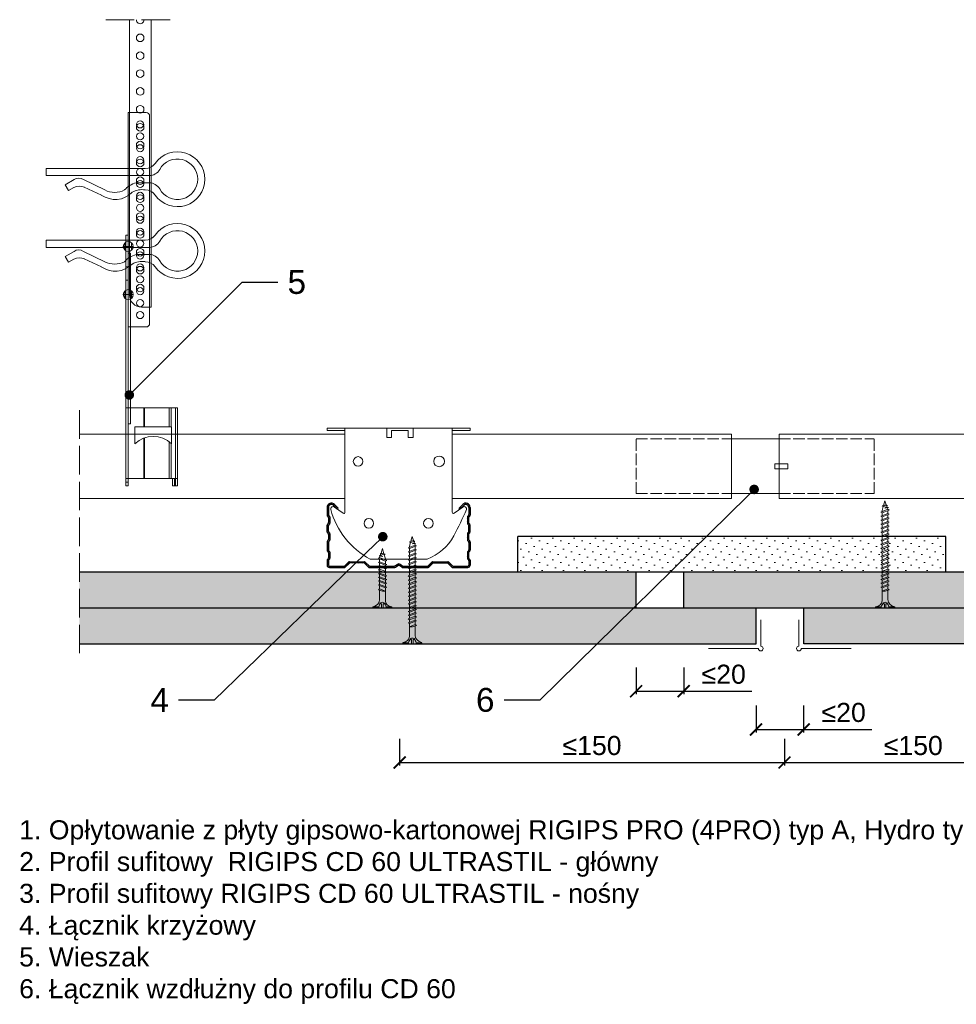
# Model space of a CAD drawing. Header units: millimetres. Extents: x 198 to 2541, y 3733 to 4154.
# Tile 1 of 7: x 198 to 591, y 3733 to 4146. Entities that reach past the tile are written whole.
import ezdxf
from ezdxf import colors
from ezdxf.entities.mleader import LeaderData, LeaderLine
from ezdxf.math import Vec2, Vec3

# ---------------------------------------------------------------- set-up
doc = ezdxf.new("R2010")
doc.units = ezdxf.units.MM
doc.linetypes.add('ACAD_ISO02W100', pattern=[15, 12, -3])
for name, color, linetype, lineweight in [('_RIGIPS AKCESORIA', 7, 'Continuous', 18), ('_RIGIPS G-K', 7, 'Continuous', 25), ('_RIGIPS PROFIL', 7, 'Continuous', 18), ('KRESKOWANIE', 7, 'Continuous', 9), ('PRZERYWANA', 7, 'ACAD_ISO02W100', 9)]:
    doc.layers.add(name, color=color, linetype=linetype, lineweight=lineweight)
doc.styles.get("Standard").update_dxf_attribs({"font": 'arial.ttf'})
doc.dimstyles.new('ISO-25', dxfattribs={"dimtxt": 2.5, "dimasz": 2.5, "dimexe": 1.25, "dimexo": 0.625, "dimtad": 1, "dimtxsty": 'Standard', "dimcen": 2.5, "dimadec": 0, "dimazin": 0, "dimtfac": 1, "dimtmove": 0, "dimatfit": 3, "dimfxl": 1, "dimarcsym": 0})
pattern_1 = [(225, (-1898.4273, 2824.9357), (1.122532, -3.367596), [0, -3.175])]

# ---------------------------------------------------------------- blocks, each defined once
blk = doc.blocks.new('CD 60 ULTRASTIL')
h = blk.add_hatch()
h.set_pattern_fill('ANSI31', color=256, scale=0.3, style=0)
h.paths.add_polyline_path([(542.88, 684.5, -0.302776), (543.49, 684.5), (544.54, 683.79, 0.148069), (544.85, 683.7), (555.42, 683.7, 0.198912), (555.81, 683.86), (557.38, 685.44, -0.198912), (557.77, 685.6), (563.59, 685.6, -0.198912), (563.98, 685.44), (565.55, 683.86, 0.198912), (565.94, 683.7), (572.18, 683.7, 0.414214), (573.18, 684.7), (573.18, 686.74, 0.198912), (573.02, 687.12), (572.74, 687.4, -0.198912), (572.58, 687.79), (572.58, 689.87, -0.198912), (572.74, 690.26), (573.02, 690.54, 0.198912), (573.18, 690.93), (573.18, 694.47, 0.198912), (573.02, 694.86), (572.74, 695.14, -0.198912), (572.58, 695.53), (572.58, 697.61, -0.198912), (572.74, 698), (573.02, 698.28, 0.198912), (573.18, 698.67), (573.18, 701.47, 0.198912), (573.02, 701.86), (572.74, 702.14, -0.198912), (572.58, 702.53), (572.58, 704.61, -0.198912), (572.74, 705), (573.02, 705.28, 0.198912), (573.18, 705.67), (573.18, 708.9, 0.666128), (570.12, 710.18), (568.55, 708.63), (568.93, 708.24), (570.5, 709.79, -0.666128), (572.63, 708.9), (572.63, 705.9, -0.198912), (572.47, 705.51), (572.19, 705.23, 0.198912), (572.03, 704.84), (572.03, 702.3, 0.198912), (572.19, 701.91), (572.47, 701.63, -0.198912), (572.63, 701.25), (572.63, 698.9, -0.198912), (572.47, 698.51), (572.19, 698.23, 0.198912), (572.03, 697.84), (572.03, 695.3, 0.198912), (572.19, 694.91), (572.47, 694.63, -0.198912), (572.63, 694.25), (572.63, 691.16, -0.198912), (572.47, 690.77), (572.19, 690.49, 0.198912), (572.03, 690.1), (572.03, 687.56, 0.198912), (572.19, 687.17), (572.47, 686.9, -0.198912), (572.63, 686.51), (572.63, 684.7, -0.414214), (572.18, 684.25), (566.17, 684.25, -0.198912), (565.78, 684.41), (564.2, 685.99, 0.198912), (563.82, 686.15), (557.55, 686.15, 0.198912), (557.16, 685.99), (555.58, 684.41, -0.198912), (555.19, 684.25), (545.01, 684.25, -0.148069), (544.71, 684.34), (543.49, 685.16, 0.302776), (542.88, 685.16), (541.65, 684.34, -0.148069), (541.35, 684.25), (531.17, 684.25, -0.198912), (530.78, 684.41), (529.2, 685.99, 0.198912), (528.82, 686.15), (522.55, 686.15, 0.198912), (522.16, 685.99), (520.58, 684.41, -0.198912), (520.19, 684.25), (514.18, 684.25, -0.414214), (513.73, 684.7), (513.73, 686.51, -0.198912), (513.89, 686.9), (514.17, 687.17, 0.198912), (514.33, 687.56), (514.33, 690.1, 0.198912), (514.17, 690.49), (513.89, 690.77, -0.198912), (513.73, 691.16), (513.73, 694.25, -0.198912), (513.89, 694.63), (514.17, 694.91, 0.198912), (514.33, 695.3), (514.33, 697.84, 0.198912), (514.17, 698.23), (513.89, 698.51, -0.198912), (513.73, 698.9), (513.73, 701.25, -0.198912), (513.89, 701.63), (514.17, 701.91, 0.198912), (514.33, 702.3), (514.33, 704.84, 0.198912), (514.17, 705.23), (513.89, 705.51, -0.198912), (513.73, 705.9), (513.73, 708.9, -0.666128), (515.86, 709.79), (517.43, 708.24), (517.81, 708.63), (516.25, 710.18, 0.666128), (513.18, 708.9), (513.18, 705.67, 0.198912), (513.34, 705.28), (513.62, 705, -0.198912), (513.78, 704.61), (513.78, 702.53, -0.198912), (513.62, 702.14), (513.34, 701.86, 0.198912), (513.18, 701.47), (513.18, 698.67, 0.198912), (513.34, 698.28), (513.62, 698, -0.198912), (513.78, 697.61), (513.78, 695.53, -0.198912), (513.62, 695.14), (513.34, 694.86, 0.198912), (513.18, 694.47), (513.18, 690.93, 0.198912), (513.34, 690.54), (513.62, 690.26, -0.198912), (513.78, 689.87), (513.78, 687.79, -0.198912), (513.62, 687.4), (513.34, 687.12, 0.198912), (513.18, 686.74), (513.18, 684.7, 0.414214), (514.18, 683.7), (520.42, 683.7, 0.198912), (520.81, 683.86), (522.38, 685.44, -0.198912), (522.77, 685.6), (528.59, 685.6, -0.198912), (528.98, 685.44), (530.55, 683.86, 0.198912), (530.94, 683.7), (541.51, 683.7, 0.148069), (541.82, 683.79)])
for p, q in [((513.18, 708.9), (513.18, 705.67)), ((513.73, 708.9), (513.73, 705.9)), ((515.86, 709.79), (517.43, 708.24)), ((516.25, 710.18), (517.81, 708.63)), ((517.43, 708.24), (517.81, 708.63)), ((570.12, 710.18), (568.55, 708.63)), ((568.93, 708.24), (568.55, 708.63)), ((570.5, 709.79), (568.93, 708.24)), ((572.63, 708.9), (572.63, 705.9)), ((573.18, 708.9), (573.18, 705.67)), ((513.34, 705.28), (513.62, 705)), ((513.78, 704.61), (513.78, 702.53)), ((513.89, 705.51), (514.17, 705.23)), ((514.33, 704.84), (514.33, 702.3)), ((572.03, 704.84), (572.03, 702.3)), ((572.47, 705.51), (572.19, 705.23)), ((572.58, 704.61), (572.58, 702.53)), ((573.02, 705.28), (572.74, 705)), ((513.18, 698.67), (513.18, 701.47)), ((513.34, 701.86), (513.62, 702.14)), ((513.73, 698.9), (513.73, 701.25)), ((513.89, 701.63), (514.17, 701.91)), ((513.89, 698.51), (514.17, 698.23)), ((572.47, 701.63), (572.19, 701.91)), ((572.47, 698.51), (572.19, 698.23)), ((572.63, 698.9), (572.63, 701.25)), ((573.02, 701.86), (572.74, 702.14)), ((573.18, 698.67), (573.18, 701.47)), ((513.18, 694.47), (513.18, 690.93)), ((513.34, 698.28), (513.62, 698)), ((513.34, 694.86), (513.62, 695.14)), ((513.73, 694.25), (513.73, 691.16)), ((513.78, 697.61), (513.78, 695.53)), ((513.89, 694.63), (514.17, 694.91)), ((514.33, 697.84), (514.33, 695.3)), ((572.03, 697.84), (572.03, 695.3)), ((572.47, 694.63), (572.19, 694.91)), ((572.58, 697.61), (572.58, 695.53)), ((572.63, 694.25), (572.63, 691.16)), ((573.02, 698.28), (572.74, 698)), ((573.02, 694.86), (572.74, 695.14)), ((573.18, 694.47), (573.18, 690.93)), ((513.34, 690.54), (513.62, 690.26)), ((513.89, 690.77), (514.17, 690.49)), ((514.33, 690.1), (514.33, 687.56)), ((572.03, 690.1), (572.03, 687.56)), ((572.47, 690.77), (572.19, 690.49)), ((573.02, 690.54), (572.74, 690.26)), ((513.18, 686.74), (513.18, 684.7)), ((513.34, 687.12), (513.62, 687.4)), ((513.73, 686.51), (513.73, 684.7)), ((513.78, 689.87), (513.78, 687.79)), ((513.89, 686.9), (514.17, 687.17)), ((520.58, 684.41), (522.16, 685.99)), ((522.55, 686.15), (528.82, 686.15)), ((530.78, 684.41), (529.2, 685.99)), ((555.58, 684.41), (557.16, 685.99)), ((557.55, 686.15), (563.82, 686.15)), ((565.78, 684.41), (564.2, 685.99)), ((572.47, 686.9), (572.19, 687.17)), ((572.58, 689.87), (572.58, 687.79)), ((572.63, 686.51), (572.63, 684.7)), ((573.02, 687.12), (572.74, 687.4)), ((573.18, 686.74), (573.18, 684.7)), ((514.18, 684.25), (520.19, 684.25)), ((514.18, 683.7), (520.42, 683.7)), ((520.81, 683.86), (522.38, 685.44)), ((528.59, 685.6), (522.77, 685.6)), ((530.55, 683.86), (528.98, 685.44)), ((530.94, 683.7), (541.51, 683.7)), ((531.17, 684.25), (541.35, 684.25)), ((541.65, 684.34), (542.88, 685.16)), ((541.82, 683.79), (542.88, 684.5)), ((544.71, 684.34), (543.49, 685.16)), ((544.54, 683.79), (543.49, 684.5)), ((544.85, 683.7), (555.42, 683.7)), ((545.01, 684.25), (555.19, 684.25)), ((555.81, 683.86), (557.38, 685.44)), ((557.77, 685.6), (563.59, 685.6)), ((565.55, 683.86), (563.98, 685.44)), ((565.94, 683.7), (572.18, 683.7)), ((566.17, 684.25), (572.18, 684.25))]:
    blk.add_line(p, q)
for centre, radius, start, end in [((514.98, 708.9), 1.8, 45.3251, 180), ((514.98, 708.9), 1.25, 45.3251, 180), ((571.38, 708.9), 1.8, 360, 134.6749), ((571.38, 708.9), 1.25, 360, 134.6749), ((513.73, 705.67), 0.55, 180, 225), ((513.23, 704.61), 0.55, 0, 45), ((513.23, 702.53), 0.55, 315, 0), ((514.28, 705.9), 0.55, 180, 225), ((513.78, 704.84), 0.55, 0, 45), ((572.58, 704.84), 0.55, 135, 180), ((572.08, 705.9), 0.55, 315, 0), ((573.13, 704.61), 0.55, 135, 180), ((573.13, 702.53), 0.55, 180, 225), ((572.63, 705.67), 0.55, 315, 0), ((513.73, 701.47), 0.55, 135, 180), ((513.73, 698.67), 0.55, 180, 225), ((514.28, 701.25), 0.55, 135, 180), ((514.28, 698.9), 0.55, 180, 225), ((513.78, 702.3), 0.55, 315, 0), ((572.58, 702.3), 0.55, 180, 225), ((572.08, 701.25), 0.55, 0, 45), ((572.08, 698.9), 0.55, 315, 0), ((572.63, 701.47), 0.55, 0, 45), ((572.63, 698.67), 0.55, 315, 0), ((513.73, 694.47), 0.55, 135, 180), ((513.23, 697.61), 0.55, 360, 45), ((513.23, 695.53), 0.55, 315, 0), ((514.28, 694.25), 0.55, 135, 180), ((513.78, 697.84), 0.55, 0, 45), ((513.78, 695.3), 0.55, 315, 0), ((572.58, 697.84), 0.55, 135, 180), ((572.58, 695.3), 0.55, 180, 225), ((572.08, 694.25), 0.55, 0, 45), ((573.13, 697.61), 0.55, 135, 180), ((573.13, 695.53), 0.55, 180, 225), ((572.63, 694.47), 0.55, 0, 45), ((513.73, 690.93), 0.55, 180, 225), ((513.23, 689.87), 0.55, 0, 45), ((514.28, 691.16), 0.55, 180, 225), ((513.78, 690.1), 0.55, 360, 45), ((572.58, 690.1), 0.55, 135, 180), ((572.08, 691.16), 0.55, 315, 0), ((573.13, 689.87), 0.55, 135, 180), ((572.63, 690.93), 0.55, 315, 0), ((513.73, 686.74), 0.55, 135, 180), ((513.23, 687.79), 0.55, 315, 0), ((514.28, 686.51), 0.55, 135, 180), ((513.78, 687.56), 0.55, 315, 360), ((522.55, 685.6), 0.55, 90, 135), ((528.82, 685.6), 0.55, 45, 90), ((557.55, 685.6), 0.55, 90, 135), ((563.82, 685.6), 0.55, 45, 90), ((572.58, 687.56), 0.55, 180, 225), ((572.08, 686.51), 0.55, 360, 45), ((573.13, 687.79), 0.55, 180, 225), ((572.63, 686.74), 0.55, 360, 45), ((514.18, 684.7), 1, 180, 270), ((514.18, 684.7), 0.45, 180, 270), ((520.19, 684.8), 0.55, 270, 315), ((520.42, 684.25), 0.55, 270, 315), ((522.77, 685.05), 0.55, 90, 135), ((528.59, 685.05), 0.55, 45, 90), ((530.94, 684.25), 0.55, 225, 270), ((531.17, 684.8), 0.55, 225, 270), ((541.35, 684.8), 0.55, 270, 303.6901), ((541.51, 684.25), 0.55, 270, 303.6901), ((543.18, 684.7), 0.55, 56.3099, 123.6901), ((543.18, 684.04), 0.55, 56.3099, 123.6901), ((544.85, 684.25), 0.55, 236.3099, 270), ((545.01, 684.8), 0.55, 236.3099, 270), ((555.19, 684.8), 0.55, 270, 315), ((555.42, 684.25), 0.55, 270, 315), ((557.77, 685.05), 0.55, 90, 135), ((563.59, 685.05), 0.55, 45, 90), ((565.94, 684.25), 0.55, 225, 270), ((566.17, 684.8), 0.55, 225, 270), ((572.18, 684.7), 1, 270, 0), ((572.18, 684.7), 1, 270, 360), ((572.18, 684.7), 0.45, 270, 360)]:
    blk.add_arc(centre, radius, start, end)
blk = doc.blocks.new('Lacznik krzyzowy (widok2)')
at = {"layer": '_RIGIPS AKCESORIA'}
for p, q in [((94.8, 91.5, 218.36), (94.8, 90.5, 218.36)), ((94.8, 91.5, 218.36), (154.8, 91.5, 218.36)), ((102.3, 56.15, 218.36), (102.3, 91.5, 218.36)), ((119.8, 91.5, 218.36), (119.8, 87.5, 218.36)), ((130.8, 91.5, 218.36), (119.8, 91.5, 218.36)), ((130.85, 91.5, 218.36), (130.85, 87.5, 218.36)), ((147.3, 91.5, 218.36), (147.3, 56.15, 218.36)), ((154.8, 91.5, 218.36), (154.8, 90.5, 218.36)), ((94.8, 90.5, 218.36), (102.3, 90.5, 218.36)), ((119.8, 87.5, 218.36), (121.8, 87.5, 218.36)), ((121.8, 87.5, 218.36), (121.8, 90.5, 218.36)), ((121.8, 90.5, 218.36), (128.85, 90.5, 218.36)), ((128.85, 90.5, 218.36), (128.85, 87.5, 218.36)), ((128.85, 87.5, 218.36), (130.85, 87.5, 218.36)), ((154.8, 90.5, 218.36), (147.3, 90.5, 218.36)), ((97.87, 58.35, 218.36), (101.51, 55.74, 218.36)), ((148.09, 55.74, 218.36), (151.73, 58.35, 218.36)), ((136.8, 36.5, 218.36), (112.81, 36.5, 218.36))]:
    blk.add_line(p, q, dxfattribs=at)
for centre, radius in [((107.8, 77.5, 218.36), 2), ((141.8, 77.5, 218.36), 2.24), ((112.3, 51.5, 218.36), 2), ((137.3, 51.5, 218.36), 2)]:
    blk.add_circle(centre, radius, dxfattribs=at)
for centre, radius, start, end in [((97.29, 57.53, 218.36), 1, 122.1388, 189.8152), ((97.29, 57.53, 218.36), 1, 54.4623, 122.1388), ((152.32, 57.53, 218.36), 1, 350.1848, 125.5377), ((129.23, 66.45, 218.36), 34.16, 195.4351, 241.2658), ((101.8, 56.15, 218.36), 0.5, 234.4623, 0), ((147.8, 56.15, 218.36), 0.5, 180, 305.5377), ((20.47, 114.78, 218.36), 144.71, 331.7398, 336.6225), ((129.12, 56.49, 218.36), 21.41, 291.013, 331.4749)]:
    blk.add_arc(centre, radius, start, end, dxfattribs=at)
blk = doc.blocks.new('polnaroznik')
at = {"layer": '_RIGIPS AKCESORIA'}
for p, q in [((429.5, 44.15), (429.5, 55.15)), ((430.5, 56.15), (451.5, 56.15))]:
    blk.add_line(p, q, dxfattribs=at)
blk.add_arc((429.5, 56.15), 1, 0, 270, dxfattribs=at)
blk = doc.blocks.new('wieszak noniuszowy bok')
at = {"layer": '_RIGIPS AKCESORIA', "lineweight": 0}
for p, q in [((1390.98, 5092.86), (1390.98, 5179.86)), ((1392.48, 5181.36), (1399.98, 5181.36)), ((1399.98, 5024.65), (1399.98, 5181.36)), ((1399.98, 5129.95), (1399.97, 5129.95)), ((1399.98, 5129.95), (1401, 5129.95)), ((1401, 5129.95), (1401, 5024.65)), ((1401, 5129.95), (1401, 5129.95)), ((1398.54, 5126.58), (1398.54, 5123.65)), ((1399.98, 5126.06), (1399.98, 5102.02)), ((1401.42, 5126.58), (1401.42, 5123.65)), ((1398.96, 5122.28), (1399.98, 5122.28)), ((1398.96, 5122.28), (1399.98, 5122.28)), ((1398.96, 5122.28), (1398.96, 5050.72)), ((1399.98, 5116.66), (1401, 5116.66)), ((1399.98, 5116.63), (1399.98, 5116.66)), ((1399.98, 5116.66), (1399.98, 5116.63)), ((1399.98, 5116.62), (1399.98, 5116.63)), ((1399.98, 5116.63), (1399.98, 5116.56)), ((1399.98, 5116.55), (1399.98, 5116.63)), ((1399.98, 5116.63), (1399.98, 5116.55)), ((1399.98, 5116.55), (1399.98, 5116.62)), ((1399.98, 5116.56), (1399.98, 5116.43)), ((1399.98, 5116.42), (1399.98, 5116.55)), ((1399.98, 5116.41), (1399.98, 5116.55)), ((1399.98, 5116.55), (1399.98, 5116.41)), ((1399.98, 5116.43), (1399.98, 5116.25)), ((1399.98, 5116.24), (1399.98, 5116.42)), ((1399.98, 5116.21), (1399.98, 5116.41)), ((1399.98, 5116.41), (1399.98, 5116.21)), ((1399.98, 5116.25), (1399.98, 5116.01)), ((1399.98, 5116), (1399.98, 5116.24)), ((1399.98, 5115.97), (1399.98, 5116.21)), ((1399.98, 5116.21), (1399.98, 5115.97)), ((1399.98, 5116.01), (1399.98, 5115.74)), ((1399.98, 5115.71), (1399.98, 5116)), ((1399.98, 5115.69), (1399.98, 5115.97)), ((1399.98, 5115.97), (1399.98, 5115.69)), ((1399.98, 5115.74), (1399.98, 5115.41)), ((1399.98, 5115.38), (1399.98, 5115.71)), ((1399.98, 5115.37), (1399.98, 5115.69)), ((1399.98, 5115.69), (1399.98, 5115.37)), ((1399.98, 5115.41), (1399.98, 5115.05)), ((1399.98, 5115.02), (1399.98, 5115.38)), ((1399.98, 5115.02), (1399.98, 5115.37)), ((1399.98, 5115.37), (1399.98, 5115.02)), ((1399.98, 5115.05), (1399.98, 5114.67)), ((1399.98, 5114.65), (1399.98, 5115.02)), ((1399.98, 5114.64), (1399.98, 5115.02)), ((1399.98, 5115.02), (1399.98, 5114.64)), ((1399.98, 5114.67), (1399.98, 5114.28)), ((1399.98, 5114.25), (1399.98, 5114.65)), ((1399.98, 5114.25), (1399.98, 5114.64)), ((1399.98, 5114.64), (1399.98, 5114.25)), ((1399.98, 5114.28), (1399.98, 5113.88)), ((1399.98, 5113.85), (1399.98, 5114.25)), ((1399.98, 5113.84), (1399.98, 5114.25)), ((1399.98, 5114.25), (1399.98, 5113.84)), ((1399.98, 5113.88), (1399.98, 5113.48)), ((1399.98, 5113.46), (1399.98, 5113.85)), ((1399.98, 5113.84), (1399.98, 5113.44)), ((1399.98, 5113.44), (1399.98, 5113.84)), ((1399.98, 5113.48), (1399.98, 5113.1)), ((1399.98, 5113.07), (1399.98, 5113.46)), ((1399.98, 5113.44), (1399.98, 5113.06)), ((1399.98, 5113.06), (1399.98, 5113.44)), ((1399.98, 5113.1), (1399.98, 5112.75)), ((1399.98, 5112.72), (1399.98, 5113.07)), ((1399.98, 5113.06), (1399.98, 5112.68)), ((1399.98, 5112.68), (1399.98, 5113.06)), ((1399.98, 5112.75), (1399.98, 5112.42)), ((1399.98, 5112.4), (1399.98, 5112.72)), ((1399.98, 5112.68), (1399.98, 5112.33)), ((1399.98, 5112.33), (1399.98, 5112.68)), ((1399.98, 5112.42), (1399.98, 5112.14)), ((1399.98, 5112.12), (1399.98, 5112.4)), ((1399.98, 5112.33), (1399.98, 5112)), ((1399.98, 5112), (1399.98, 5112.33)), ((1399.98, 5112.14), (1399.98, 5111.9)), ((1399.98, 5111.89), (1399.98, 5112.12)), ((1399.98, 5112), (1399.98, 5111.72)), ((1399.98, 5111.72), (1399.98, 5112)), ((1399.98, 5111.9), (1399.98, 5111.72)), ((1399.98, 5111.72), (1399.98, 5111.89)), ((1399.98, 5111.72), (1399.98, 5111.6)), ((1399.98, 5111.59), (1399.98, 5111.72)), ((1399.98, 5111.72), (1399.98, 5111.48)), ((1399.98, 5111.48), (1399.98, 5111.72)), ((1399.98, 5111.6), (1399.98, 5111.54)), ((1399.98, 5111.53), (1399.98, 5111.59)), ((1399.98, 5111.54), (1399.98, 5111.53)), ((1399.98, 5111.48), (1399.98, 5111.29)), ((1399.98, 5111.29), (1399.98, 5111.48)), ((1399.98, 5111.29), (1399.98, 5111.15)), ((1399.98, 5111.15), (1399.98, 5111.29)), ((1399.98, 5111.15), (1399.98, 5111.06)), ((1399.98, 5111.06), (1399.98, 5111.15)), ((1399.98, 5111.06), (1399.98, 5111.04)), ((1399.98, 5111.04), (1399.98, 5111.06)), ((1399.98, 5111.04), (1401, 5111.04)), ((1398.54, 5106.42), (1398.54, 5103.49)), ((1401.42, 5106.42), (1401.42, 5103.49)), ((1399.98, 5102.02), (1399.98, 5102.1)), ((1399.98, 5091.36), (1392.48, 5091.36)), ((1400.98, 5057.36), (1379.24, 5057.36)), ((1379.24, 5057.36), (1379.24, 5024.65)), ((1380.12, 5057.36), (1380.12, 5024.65)), ((1381.9, 5057.36), (1381.9, 5049.5)), ((1382.79, 5057.36), (1382.79, 5049.5)), ((1393.13, 5057.36), (1393.13, 5049.5)), ((1393.4, 5057.36), (1393.4, 5049.5)), ((1400.98, 5057.36), (1401, 5057.36)), ((1401, 5057.36), (1400.98, 5057.36)), ((1381.81, 5042.35), (1381.81, 5049.5)), ((1397.14, 5049.5), (1381.81, 5049.5)), ((1397.14, 5042.35), (1397.14, 5049.5)), ((1398.96, 5050.72), (1399.98, 5050.72)), ((1381.9, 5042.43), (1381.9, 5027.72)), ((1382.79, 5043.18), (1382.79, 5027.72)), ((1393.13, 5044.79), (1393.13, 5027.72)), ((1393.4, 5044.69), (1393.4, 5027.72)), ((1379.24, 5027.72), (1401, 5027.72)), ((1379.24, 5024.65), (1381.46, 5024.65)), ((1380.57, 5027.72), (1380.57, 5024.65)), ((1381.46, 5024.65), (1381.46, 5027.72)), ((1399.98, 5026.19), (1401, 5026.19)), ((1401, 5024.65), (1399.98, 5024.65))]:
    blk.add_line(p, q, dxfattribs=at)
at = {"layer": '_RIGIPS AKCESORIA'}
for p, q in [((1397.92, 5125.12), (1402.03, 5125.12)), ((1397.92, 5104.96), (1402.03, 5104.96))]:
    blk.add_line(p, q, dxfattribs=at)
for centre, radius in [((1394.98, 5176.36), 1.5), ((1394.98, 5171.36), 1.5), ((1394.98, 5166.36), 1.5), ((1394.98, 5161.36), 1.5), ((1394.98, 5156.36), 1.5), ((1394.98, 5151.36), 1.5), ((1394.98, 5146.36), 1.5), ((1394.98, 5141.36), 1.5), ((1394.98, 5136.36), 1.5), ((1394.98, 5131.36), 1.5), ((1394.98, 5126.36), 1.5), ((1399.98, 5125.12), 2.06), ((1394.98, 5121.36), 1.5), ((1394.98, 5116.36), 1.5), ((1394.98, 5111.36), 1.5), ((1394.98, 5106.36), 1.5), ((1399.98, 5104.96), 2.06), ((1394.98, 5101.36), 1.5), ((1394.98, 5096.36), 1.5)]:
    blk.add_circle(centre, radius, dxfattribs=at)
at = {"layer": '_RIGIPS AKCESORIA', "lineweight": 0}
for centre, start, end in [((1392.48, 5179.86), 90, 180), ((1392.48, 5092.86), 180, 270)]:
    blk.add_arc(centre, 1.5, start, end, dxfattribs=at)
at = {"layer": '_RIGIPS AKCESORIA'}
blk.add_arc((1389.48, 5034.29), 11.12, 46.445, 133.4017, dxfattribs=at)
blk = doc.blocks.new('klamra')
at = {"layer": '_RIGIPS AKCESORIA'}
for p, q in [((6828.19, 2764.92), (6828.19, 2806.53)), ((6831.19, 2764.92), (6831.19, 2808.19)), ((6834.19, 2802.92), (6834.19, 2808.19)), ((6832.87, 2780.55), (6837.19, 2789.57)), ((6839.31, 2788.09), (6836.06, 2780.95)), ((6832.86, 2776.63), (6835, 2772.92)), ((6835, 2772.92), (6837.38, 2774.29)), ((6836.19, 2776.54), (6837.38, 2774.29)), ((6831.19, 2764.92), (6828.19, 2764.92))]:
    blk.add_line(p, q, dxfattribs=at)
for centre, radius, start, end in [((6832.69, 2820.02), 11.5, 305.1527, 234.8473), ((6832.69, 2820.02), 8.5, 298.7822, 241.2178), ((6823.19, 2806.53), 5, 0, 54.8473), ((6826.19, 2808.19), 5, 0, 61.2178), ((6839.19, 2808.19), 5, 118.7822, 180), ((6842.19, 2806.53), 5, 125.1527, 180), ((6845.23, 2805.18), 8.16, 170.4436, 210.2847), ((6843.93, 2805.32), 10.09, 195.2653, 228.1308), ((6829.23, 2793.69), 8.97, 332.6387, 27.3613), ((6831.19, 2793.92), 10, 324.3132, 45.573), ((6840.61, 2778.88), 5, 155.5109, 207.8622), ((6835.87, 2778.58), 3.59, 146.8414, 212.9715)]:
    blk.add_arc(centre, radius, start, end, dxfattribs=at)
blk = doc.blocks.new('noniusz uciety')
at = {"layer": '_RIGIPS AKCESORIA'}
for p, q in [((1663.33, 1509.33), (1663.33, 1629.95)), ((1672.33, 1514.33), (1672.33, 1629.95)), ((1667.33, 1509.33), (1663.33, 1509.33))]:
    blk.add_line(p, q, dxfattribs=at)
for centre in [(1667.88, 1622.34), (1667.88, 1614.84), (1667.88, 1607.34), (1667.88, 1599.84), (1667.88, 1592.34), (1667.88, 1584.84), (1667.88, 1577.34), (1667.88, 1569.84), (1667.88, 1562.34), (1667.88, 1554.84), (1667.88, 1547.34), (1667.88, 1539.84), (1667.88, 1532.34), (1667.88, 1524.84), (1667.88, 1517.34)]:
    blk.add_circle(centre, 1.6, dxfattribs=at)
for centre, radius, start, end in [((1667.88, 1629.84), 1.6, 175.8835, 4.1165), ((1667.33, 1514.33), 5, 270, 0)]:
    blk.add_arc(centre, radius, start, end, dxfattribs=at)
blk = doc.blocks.new('TN 45')
at = {"layer": '_RIGIPS AKCESORIA'}
for p, q in [((0, -0.84), (0, 7.16)), ((0, 7.16), (0.46, 7.16)), ((0.46, 4.78), (0, 4.78)), ((0.46, 7.16), (0.46, 4.78)), ((1.77, 3.5), (1.77, 4.2)), ((3.02, 4.46), (8.47, 4.46)), ((7.12, 4.46), (7.12, 3.18)), ((8.03, 2.01), (7.12, 4.46)), ((8.47, 4.46), (8.79, 5)), ((9.61, 1.51), (8.47, 4.46)), ((8.79, 5), (9.93, 2.01)), ((9, 4.46), (10.1, 4.46)), ((10.1, 4.46), (10.41, 5)), ((11.23, 1.51), (10.1, 4.46)), ((10.41, 5), (11.56, 2.01)), ((10.62, 4.46), (11.67, 4.46)), ((11.67, 4.46), (11.99, 5)), ((12.81, 1.51), (11.67, 4.46)), ((11.99, 5), (13.14, 2.01)), ((12.2, 4.46), (13.21, 4.46)), ((13.21, 4.46), (13.52, 5)), ((14.34, 1.51), (13.21, 4.46)), ((13.52, 5), (14.67, 2.01)), ((13.73, 4.46), (14.8, 4.46)), ((14.8, 4.46), (15.12, 5)), ((15.94, 1.51), (14.8, 4.46)), ((15.12, 5), (16.26, 2.01)), ((15.33, 4.46), (16.42, 4.46)), ((16.42, 4.46), (16.73, 5)), ((17.55, 1.51), (16.42, 4.46)), ((16.73, 5), (17.88, 2.01)), ((16.94, 4.46), (17.99, 4.46)), ((17.99, 4.46), (18.31, 5)), ((19.13, 1.51), (17.99, 4.46)), ((18.31, 5), (19.45, 2.01)), ((18.52, 4.46), (19.68, 4.46)), ((19.68, 4.46), (20, 5)), ((20.82, 1.51), (19.68, 4.46)), ((20, 5), (21.14, 2.01)), ((20.21, 4.46), (21.37, 4.46)), ((21.37, 4.46), (21.69, 5)), ((22.51, 1.51), (21.37, 4.46)), ((21.69, 5), (22.83, 2.01)), ((21.9, 4.46), (23.06, 4.46)), ((23.06, 4.46), (23.38, 5)), ((24.2, 1.51), (23.06, 4.46)), ((23.38, 5), (24.52, 2.01)), ((23.59, 4.46), (24.75, 4.46)), ((24.75, 4.46), (25.07, 5)), ((25.89, 1.51), (24.75, 4.46)), ((25.07, 5), (26.21, 2.01)), ((25.28, 4.46), (26.44, 4.46)), ((26.44, 4.46), (26.76, 5)), ((27.58, 1.51), (26.44, 4.46)), ((26.76, 5), (27.9, 2.01)), ((26.96, 4.46), (28.13, 4.46)), ((28.13, 4.46), (28.45, 5)), ((29.27, 1.51), (28.13, 4.46)), ((28.45, 5), (29.59, 2.01)), ((28.65, 4.46), (29.82, 4.46)), ((29.82, 4.46), (30.14, 5)), ((30.96, 1.51), (29.82, 4.46)), ((30.14, 5), (31.28, 2.01)), ((30.34, 4.46), (31.51, 4.46)), ((31.51, 4.46), (31.83, 5)), ((32.65, 1.51), (31.51, 4.46)), ((31.83, 5), (32.97, 2.01)), ((32.03, 4.46), (33.2, 4.46)), ((33.2, 4.46), (33.52, 5)), ((34.34, 1.51), (33.2, 4.46)), ((33.52, 5), (34.66, 2.01)), ((33.72, 4.46), (34.89, 4.46)), ((34.89, 4.46), (35.21, 5)), ((36.03, 1.51), (34.89, 4.46)), ((35.21, 5), (36.35, 2.01)), ((35.41, 4.46), (36.58, 4.46)), ((36.58, 4.46), (36.9, 5)), ((37.72, 1.51), (36.58, 4.46)), ((36.9, 5), (38.04, 2.01)), ((37.1, 4.46), (38.27, 4.46)), ((38.27, 4.46), (38.59, 5)), ((39.41, 1.51), (38.27, 4.46)), ((38.59, 5), (39.73, 2.01)), ((38.79, 4.46), (39.96, 4.46)), ((39.96, 4.46), (40.28, 5)), ((41.1, 1.51), (39.96, 4.46)), ((40.28, 5), (41.42, 2.01)), ((40.48, 4.46), (40.98, 4.46)), ((40.98, 4.46), (42.56, 3.98)), ((42.56, 3.98), (42.84, 4.37)), ((42.84, 4.37), (43.31, 2.71)), ((0, 3.5), (1.77, 3.5)), ((0, 2.83), (1.77, 2.83)), ((0.46, 1.64), (0, 1.64)), ((0.46, -0.84), (0.46, 1.64)), ((1.77, 2.83), (1.77, 2.18)), ((7.49, 2.01), (3.55, 2.01)), ((7.12, 3.18), (7.65, 1.53)), ((7.65, 1.53), (8.03, 2.01)), ((9.41, 2.01), (8.03, 2.01)), ((9.93, 2.01), (9.61, 1.51)), ((11.04, 2.01), (9.93, 2.01)), ((11.56, 2.01), (11.23, 1.51)), ((12.61, 2.01), (11.56, 2.01)), ((13.14, 2.01), (12.81, 1.51)), ((14.15, 2.01), (13.14, 2.01)), ((14.67, 2.01), (14.34, 1.51)), ((15.74, 2.01), (14.67, 2.01)), ((16.26, 2.01), (15.94, 1.51)), ((17.36, 2.01), (16.26, 2.01)), ((17.88, 2.01), (17.55, 1.51)), ((18.93, 2.01), (17.88, 2.01)), ((19.45, 2.01), (19.13, 1.51)), ((19.45, 2.01), (20.62, 2.01)), ((20.62, 2.01), (19.57, 2.01)), ((21.14, 2.01), (20.82, 1.51)), ((21.14, 2.01), (22.31, 2.01)), ((22.31, 2.01), (21.26, 2.01)), ((22.83, 2.01), (22.51, 1.51)), ((22.83, 2.01), (24, 2.01)), ((24, 2.01), (22.95, 2.01)), ((24.52, 2.01), (24.2, 1.51)), ((24.52, 2.01), (25.69, 2.01)), ((25.69, 2.01), (24.64, 2.01)), ((26.21, 2.01), (25.89, 1.51)), ((26.21, 2.01), (27.38, 2.01)), ((27.38, 2.01), (26.33, 2.01)), ((27.9, 2.01), (27.58, 1.51)), ((27.9, 2.01), (29.07, 2.01)), ((29.07, 2.01), (28.02, 2.01)), ((29.59, 2.01), (29.27, 1.51)), ((29.59, 2.01), (30.76, 2.01)), ((30.76, 2.01), (29.71, 2.01)), ((31.28, 2.01), (30.96, 1.51)), ((31.28, 2.01), (32.45, 2.01)), ((32.45, 2.01), (31.4, 2.01)), ((32.97, 2.01), (32.65, 1.51)), ((32.97, 2.01), (34.14, 2.01)), ((34.14, 2.01), (33.09, 2.01)), ((34.66, 2.01), (34.34, 1.51)), ((34.66, 2.01), (35.83, 2.01)), ((35.83, 2.01), (34.78, 2.01)), ((36.35, 2.01), (36.03, 1.51)), ((36.35, 2.01), (37.52, 2.01)), ((37.52, 2.01), (36.47, 2.01)), ((38.04, 2.01), (37.72, 1.51)), ((38.04, 2.01), (39.21, 2.01)), ((39.21, 2.01), (38.16, 2.01)), ((39.73, 2.01), (39.41, 1.51)), ((39.73, 2.01), (40.9, 2.01)), ((41.42, 2.01), (41.1, 1.51)), ((41.42, 2.01), (42.09, 2.12)), ((42.13, 1.83), (41.95, 3.28)), ((41.95, 3.28), (42.42, 2.4)), ((42.42, 2.4), (42.13, 1.83)), ((42.98, 2.36), (42.42, 2.4)), ((42.98, 2.36), (42.56, 3.98)), ((43.31, 2.71), (42.98, 2.36)), ((42.99, 3.85), (45, 3.24)), ((45, 3.24), (43.31, 2.71)), ((0, -0.84), (0.46, -0.84))]:
    blk.add_line(p, q, dxfattribs=at)
for centre, major_axis, ratio, start_param, end_param in [((3.09, 7.67), (0.17, 3.2), 0.826134, 1.773653, 3.180586), ((-0.04, 0.9), (0, 3.93), 0.848176, -0.720942, -0.151112), ((3.37, -1.57), (0.28, 3.57), 0.832181, 0.035984, 1.430787), ((-2.73, 15.91), (0, 14.76), 0.848176, 3.399396, 3.475072), ((0.59, 4.62), (0, 2.81), 0.848176, 3.475072, 3.862535), ((1.66, 3.18), (0, 0.895), 0.848176, -1.552777, -0.720942), ((1.66, 3.18), (0, 0.895), 0.848176, 3.862535, 4.730408)]:
    blk.add_ellipse(centre, major_axis=major_axis, ratio=ratio, start_param=start_param, end_param=end_param, dxfattribs=at)
blk = doc.blocks.new('TN 25')
at = {"layer": '_RIGIPS AKCESORIA'}
for p, q in [((0, -0.84), (0, 7.16)), ((0, 7.16), (0.46, 7.16)), ((0.46, 4.78), (0, 4.78)), ((0.46, 7.16), (0.46, 4.78)), ((1.77, 3.5), (1.77, 4.2)), ((3.02, 4.46), (8.47, 4.46)), ((7.12, 4.46), (7.12, 3.18)), ((8.03, 2.01), (7.12, 4.46)), ((8.47, 4.46), (8.79, 5)), ((9.61, 1.51), (8.47, 4.46)), ((8.79, 5), (9.93, 2.01)), ((9, 4.46), (10.1, 4.46)), ((10.1, 4.46), (10.41, 5)), ((11.23, 1.51), (10.1, 4.46)), ((10.41, 5), (11.56, 2.01)), ((10.62, 4.46), (11.67, 4.46)), ((11.67, 4.46), (11.99, 5)), ((12.81, 1.51), (11.67, 4.46)), ((11.99, 5), (13.14, 2.01)), ((12.2, 4.46), (13.21, 4.46)), ((13.21, 4.46), (13.52, 5)), ((14.34, 1.51), (13.21, 4.46)), ((13.52, 5), (14.67, 2.01)), ((13.73, 4.46), (14.8, 4.46)), ((14.8, 4.46), (15.12, 5)), ((15.94, 1.51), (14.8, 4.46)), ((15.12, 5), (16.26, 2.01)), ((15.33, 4.46), (16.42, 4.46)), ((16.42, 4.46), (16.73, 5)), ((17.55, 1.51), (16.42, 4.46)), ((16.73, 5), (17.88, 2.01)), ((16.94, 4.46), (17.99, 4.46)), ((17.99, 4.46), (18.31, 5)), ((19.13, 1.51), (17.99, 4.46)), ((18.31, 5), (19.45, 2.01)), ((18.52, 4.46), (19.68, 4.46)), ((19.68, 4.46), (20, 5)), ((20.82, 1.51), (19.68, 4.46)), ((20, 5), (21.14, 2.01)), ((20.21, 4.46), (20.7, 4.46)), ((20.7, 4.46), (22.28, 3.98)), ((22.28, 3.98), (22.56, 4.37)), ((22.56, 4.37), (23.03, 2.71)), ((0, 3.5), (1.77, 3.5)), ((0, 2.83), (1.77, 2.83)), ((0.46, 1.64), (0, 1.64)), ((0.46, -0.84), (0.46, 1.64)), ((1.77, 2.83), (1.77, 2.18)), ((7.49, 2.01), (3.55, 2.01)), ((7.12, 3.18), (7.65, 1.53)), ((7.65, 1.53), (8.03, 2.01)), ((9.41, 2.01), (8.03, 2.01)), ((9.93, 2.01), (9.61, 1.51)), ((11.04, 2.01), (9.93, 2.01)), ((11.56, 2.01), (11.23, 1.51)), ((12.61, 2.01), (11.56, 2.01)), ((13.14, 2.01), (12.81, 1.51)), ((14.15, 2.01), (13.14, 2.01)), ((14.67, 2.01), (14.34, 1.51)), ((15.74, 2.01), (14.67, 2.01)), ((16.26, 2.01), (15.94, 1.51)), ((17.36, 2.01), (16.26, 2.01)), ((17.88, 2.01), (17.55, 1.51)), ((18.93, 2.01), (17.88, 2.01)), ((19.45, 2.01), (19.13, 1.51)), ((19.45, 2.01), (20.62, 2.01)), ((21.14, 2.01), (20.82, 1.51)), ((21.14, 2.01), (21.81, 2.12)), ((21.85, 1.83), (21.67, 3.28)), ((21.67, 3.28), (22.14, 2.4)), ((22.14, 2.4), (21.85, 1.83)), ((22.7, 2.36), (22.14, 2.4)), ((22.7, 2.36), (22.28, 3.98)), ((23.03, 2.71), (22.7, 2.36)), ((22.71, 3.85), (25, 3.24)), ((25, 3.24), (23.03, 2.71)), ((0, -0.84), (0.46, -0.84))]:
    blk.add_line(p, q, dxfattribs=at)
for centre, major_axis, ratio, start_param, end_param in [((3.09, 7.67), (0.17, 3.2), 0.826134, 1.773653, 3.180586), ((-0.04, 0.9), (0, 3.93), 0.848176, -0.720942, -0.151112), ((3.37, -1.57), (0.28, 3.57), 0.832181, 0.035984, 1.430787), ((-2.73, 15.91), (0, 14.76), 0.848176, 3.399396, 3.475072), ((0.59, 4.62), (0, 2.81), 0.848176, 3.475072, 3.862535), ((1.66, 3.18), (0, 0.895), 0.848176, -1.552777, -0.720942), ((1.66, 3.18), (0, 0.895), 0.848176, 3.862535, 4.730408)]:
    blk.add_ellipse(centre, major_axis=major_axis, ratio=ratio, start_param=start_param, end_param=end_param, dxfattribs=at)
blk = doc.blocks.new('_Dot')
at = {"color": 0, "linetype": 'ByBlock', "lineweight": -2}
blk.add_line((-0.5, 0), (-1, 0), dxfattribs=at)
at = {"color": 0, "linetype": 'ByBlock', "const_width": 0.5}
blk.add_lwpolyline([(-0.25, 0, 1), (0.25, 0, 1)], format="xyb", close=True, dxfattribs=at)
blk = doc.blocks.new('_ArchTick')
at = {"color": 0, "linetype": 'ByBlock', "const_width": 0.15}
blk.add_lwpolyline([(-0.5, -0.5), (0.5, 0.5)], dxfattribs=at)
blk = doc.blocks.new('*D62')
at = {"layer": 'Defpoints', "color": 0, "transparency": 16777216}
for p in [(357.56, 3930.25), (519.07, 3914.2), (519.07, 3834.3)]:
    blk.add_point(p, dxfattribs=at)
at = {"layer": 'KRESKOWANIE', "color": 0, "lineweight": -2, "transparency": 16777216}
for p, q in [((357.56, 3844.3), (357.56, 3833.05)), ((519.07, 3844.3), (519.07, 3833.05)), ((357.56, 3834.3), (519.07, 3834.3))]:
    blk.add_line(p, q, dxfattribs=at)
at = {"layer": 'KRESKOWANIE', "color": 0, "lineweight": -2, "transparency": 16777216, "xscale": 5, "yscale": 5, "zscale": 5, "rotation": 180}
blk.add_blockref('_ArchTick', (357.56, 3834.3), dxfattribs=at)
at = {"layer": 'KRESKOWANIE', "color": 0, "lineweight": -2, "transparency": 16777216, "xscale": 5, "yscale": 5, "zscale": 5}
blk.add_blockref('_ArchTick', (519.07, 3834.3), dxfattribs=at)
at = {"layer": 'KRESKOWANIE', "color": 0, "transparency": 16777216, "insert": (438.31, 3841.38), "char_height": 8, "attachment_point": 5}
blk.add_mtext('≤150', dxfattribs=at)
blk = doc.blocks.new('*D63')
at = {"layer": 'Defpoints', "color": 0, "transparency": 16777216}
for p in [(627.21, 3930.25), (519.07, 3914.2), (627.21, 3834.3)]:
    blk.add_point(p, dxfattribs=at)
at = {"layer": 'KRESKOWANIE', "color": 0, "lineweight": -2, "transparency": 16777216}
for p, q in [((519.07, 3844.3), (519.07, 3833.05)), ((627.21, 3844.3), (627.21, 3833.05)), ((519.07, 3834.3), (627.21, 3834.3))]:
    blk.add_line(p, q, dxfattribs=at)
at = {"layer": 'KRESKOWANIE', "color": 0, "lineweight": -2, "transparency": 16777216, "xscale": 5, "yscale": 5, "zscale": 5, "rotation": 180}
blk.add_blockref('_ArchTick', (519.07, 3834.3), dxfattribs=at)
at = {"layer": 'KRESKOWANIE', "color": 0, "lineweight": -2, "transparency": 16777216, "xscale": 5, "yscale": 5, "zscale": 5}
blk.add_blockref('_ArchTick', (627.21, 3834.3), dxfattribs=at)
at = {"layer": 'KRESKOWANIE', "color": 0, "transparency": 16777216, "insert": (573.14, 3841.38), "char_height": 8, "attachment_point": 5}
blk.add_mtext('≤150', dxfattribs=at)
blk = doc.blocks.new('*D64')
at = {"layer": 'Defpoints', "color": 0, "transparency": 16777216}
for p in [(507.12, 3902.95), (527.12, 3902.95), (527.12, 3848.18)]:
    blk.add_point(p, dxfattribs=at)
at = {"layer": 'KRESKOWANIE', "color": 0, "lineweight": -2, "transparency": 16777216}
for p, q in [((507.12, 3858.18), (507.12, 3846.93)), ((527.12, 3858.18), (527.12, 3846.93)), ((507.12, 3848.18), (527.12, 3848.18)), ((527.12, 3848.18), (555.73, 3848.18))]:
    blk.add_line(p, q, dxfattribs=at)
at = {"layer": 'KRESKOWANIE', "color": 0, "lineweight": -2, "transparency": 16777216, "xscale": 5, "yscale": 5, "zscale": 5, "rotation": 180}
blk.add_blockref('_ArchTick', (507.12, 3848.18), dxfattribs=at)
at = {"layer": 'KRESKOWANIE', "color": 0, "lineweight": -2, "transparency": 16777216, "xscale": 5, "yscale": 5, "zscale": 5}
blk.add_blockref('_ArchTick', (527.12, 3848.18), dxfattribs=at)
at = {"layer": 'KRESKOWANIE', "color": 0, "transparency": 16777216, "insert": (543.93, 3855.26), "char_height": 8, "attachment_point": 5}
blk.add_mtext('≤20', dxfattribs=at)
blk = doc.blocks.new('*D65')
at = {"layer": 'Defpoints', "color": 0, "transparency": 16777216}
for p in [(456.78, 3943.98), (476.78, 3943.98), (476.78, 3864.22)]:
    blk.add_point(p, dxfattribs=at)
at = {"layer": 'KRESKOWANIE', "color": 0, "lineweight": -2, "transparency": 16777216}
for p, q in [((456.78, 3874.22), (456.78, 3862.97)), ((476.78, 3874.22), (476.78, 3862.97)), ((456.78, 3864.22), (476.78, 3864.22)), ((476.78, 3864.22), (505.39, 3864.22))]:
    blk.add_line(p, q, dxfattribs=at)
at = {"layer": 'KRESKOWANIE', "color": 0, "lineweight": -2, "transparency": 16777216, "xscale": 5, "yscale": 5, "zscale": 5, "rotation": 180}
blk.add_blockref('_ArchTick', (456.78, 3864.22), dxfattribs=at)
at = {"layer": 'KRESKOWANIE', "color": 0, "lineweight": -2, "transparency": 16777216, "xscale": 5, "yscale": 5, "zscale": 5}
blk.add_blockref('_ArchTick', (476.78, 3864.22), dxfattribs=at)
at = {"layer": 'KRESKOWANIE', "color": 0, "transparency": 16777216, "insert": (493.58, 3871.3), "char_height": 8, "attachment_point": 5}
blk.add_mtext('≤20', dxfattribs=at)

msp = doc.modelspace()

# ---------------------------------------------------------------- hatches: boundary and pattern name
at = {"layer": 'KRESKOWANIE'}
h = msp.add_hatch(dxfattribs=at)
h.set_pattern_fill('DOTS', color=256, scale=2, angle=225, style=0)
h.set_pattern_definition(pattern_1)
h.paths.add_polyline_path([(586.776, 3929.131), (407.125, 3929.131), (407.125, 3914.131), (586.776, 3914.131)])
h = msp.add_hatch(dxfattribs=at)
h.set_pattern_fill('DOTS', color=256, scale=2, angle=225, style=0)
h.set_pattern_definition(pattern_1)
h.paths.add_polyline_path([(456.776, 3914.131), (223.181, 3914.131), (223.181, 3899.131), (456.776, 3899.131)])
h.paths.add_polyline_path([(791.226, 3914.131), (476.776, 3914.131), (476.776, 3899.131), (791.226, 3899.131)])
h = msp.add_hatch(dxfattribs=at)
h.set_pattern_fill('DOTS', color=256, scale=2, angle=225, style=0)
h.set_pattern_definition(pattern_1)
h.paths.add_polyline_path([(507.125, 3899.131), (223.181, 3899.131), (223.181, 3884.131), (507.125, 3884.131)])
h.paths.add_polyline_path([(791.226, 3899.131), (527.125, 3899.131), (527.125, 3884.131), (791.226, 3884.131)])

# ---------------------------------------------------------------- linework, layer by layer
at = {"layer": '_RIGIPS AKCESORIA', "linetype": 'ACAD_ISO02W100', "lineweight": 9, "ltscale": 0.4}
for p, q in [((456.776, 3970.131), (496.776, 3970.131)), ((456.776, 3947.131), (456.776, 3970.131)), ((516.776, 3970.131), (556.776, 3970.131)), ((556.776, 3947.131), (556.776, 3970.131)), ((456.776, 3947.131), (496.776, 3947.131)), ((516.776, 3947.131), (556.776, 3947.131))]:
    msp.add_line(p, q, dxfattribs=at)
at = {"layer": '_RIGIPS AKCESORIA'}
for p, q in [((496.776, 3970.131), (516.776, 3970.131)), ((496.776, 3947.131), (516.776, 3947.131))]:
    msp.add_line(p, q, dxfattribs=at)
msp.add_lwpolyline([(515.09, 3959.707), (520.462, 3959.707), (520.462, 3957.556), (515.09, 3957.556)], close=True, dxfattribs=at)
at = {"layer": '_RIGIPS G-K'}
for p, q in [((586.776, 3929.131), (407.125, 3929.131)), ((407.125, 3914.131), (407.125, 3929.131)), ((586.776, 3914.131), (586.776, 3929.131)), ((791.226, 3914.131), (223.181, 3914.131)), ((456.776, 3899.131), (456.776, 3914.131)), ((476.776, 3899.131), (476.776, 3914.131)), ((791.226, 3899.131), (223.181, 3899.131)), ((507.125, 3884.131), (507.125, 3899.131)), ((527.125, 3884.131), (527.125, 3899.131)), ((223.181, 3884.131), (507.125, 3884.131)), ((791.226, 3884.131), (527.125, 3884.131))]:
    msp.add_line(p, q, dxfattribs=at)
at = {"layer": '_RIGIPS PROFIL'}
for p, q in [((334.625, 3972.131), (223.181, 3972.131)), ((496.776, 3972.131), (379.625, 3972.131)), ((496.776, 3972.131), (496.776, 3945.131)), ((516.776, 3972.131), (604.276, 3972.131)), ((516.776, 3972.131), (516.776, 3945.131)), ((334.625, 3945.131), (223.181, 3945.131)), ((496.776, 3945.131), (379.625, 3945.131)), ((516.776, 3945.131), (604.276, 3945.131))]:
    msp.add_line(p, q, dxfattribs=at)
at = {"layer": 'PRZERYWANA'}
for p, q in [((234.214, 4146.031), (263.214, 4146.031)), ((223.181, 3982.131), (223.181, 3879.131))]:
    msp.add_line(p, q, dxfattribs=at)

# ---------------------------------------------------------------- block references
at = {"xscale": -1}
msp.add_blockref('wieszak noniuszowy bok', (1643.631, -1074.278), dxfattribs=at)
for name, p, rotation in [('klamra', (-2555.719, 10911.771), 270), ('klamra', (-2555.719, 10881.674), 270), ('TN 45', (564.496, 3899.131), 90), ('TN 45', (366.104, 3884.131), 90)]:
    msp.add_blockref(name, p, dxfattribs=dict(rotation=rotation))
for name, p in [('Lacznik krzyzowy (widok2)', (232.324, 3883.162, -218.356)), ('CD 60 ULTRASTIL', (-186.056, 3232.43))]:
    msp.add_blockref(name, p)
at = {"layer": '_RIGIPS AKCESORIA', "xscale": -1}
for name, p, rotation in [('TN 25', (347.124, 3899.131), 270), ('polnaroznik', (95.624, 3938.282), 180)]:
    msp.add_blockref(name, p, dxfattribs=dict(at, rotation=rotation))
at = {"layer": '_RIGIPS AKCESORIA', "rotation": 180}
msp.add_blockref('polnaroznik', (938.626, 3938.282), dxfattribs=at)
at = {"layer": '_RIGIPS G-K', "xscale": -1}
msp.add_blockref('noniusz uciety', (1916.546, 2516.08), dxfattribs=at)

# ---------------------------------------------------------------- texts
at = {"layer": 'KRESKOWANIE', "insert": (197.886, 3810.062), "char_height": 8, "attachment_point": 1}
msp.add_mtext_dynamic_manual_height_columns('1. Opłytowanie z płyty gipsowo-kartonowej RIGIPS PRO (4PRO) typ A, Hydro typ H2, Fire typ F, Fire+ typ DF, Fire+ Hydro typ DFH2\\P2. Profil sufitowy  RIGIPS CD 60 ULTRASTIL - główny\\P3. Profil sufitowy RIGIPS CD 60 ULTRASTIL - nośny\\P4. Łącznik krzyżowy\\P5. Wieszak\\P6. Łącznik wzdłużny do profilu CD 60 ', width=676.14477, gutter_width=12.5, heights=[0], dxfattribs=at)

# ---------------------------------------------------------------- dimensions: what is measured, and where the dimension line sits
at = {"layer": 'KRESKOWANIE'}
for base, p1, p2, picture, middle in [((476.776, 3864.218), (456.776, 3943.985), (476.776, 3943.985), '*D65', (493.581, 3871.302)), ((527.125, 3848.179), (507.125, 3902.946), (527.125, 3902.946), '*D64', (543.93, 3855.264))]:
    dim = msp.add_linear_dim(base=base, p1=p1, p2=p2, dimstyle='ISO-25', override={"dimtxt": 8, "dimasz": 5, "dimgap": 3, "dimpost": '≤<>', "dimblk1": 'ArchTick', "dimblk2": 'ArchTick', "dimsah": 1, "dimfxl": 10, "dimfxlon": 1}, dxfattribs=at)
    dim.commit()
    dim.dimension.update_dxf_attribs({"geometry": picture, "text_midpoint": middle})
for base, p1, p2, picture, middle in [((519.073, 3834.299), (357.556, 3930.247), (519.073, 3914.197), '*D62', (438.314, 3841.384)), ((627.207, 3834.299), (519.073, 3914.197), (627.207, 3930.247), '*D63', (573.14, 3841.384))]:
    dim = msp.add_linear_dim(base=base, p1=p1, p2=p2, text='≤150', dimstyle='ISO-25', override={"dimtxt": 8, "dimasz": 5, "dimgap": 3, "dimblk1": 'ArchTick', "dimblk2": 'ArchTick', "dimsah": 1, "dimfxl": 10, "dimfxlon": 1}, dxfattribs=at)
    dim.commit()
    dim.dimension.update_dxf_attribs({"geometry": picture, "text_midpoint": middle})

# ---------------------------------------------------------------- leaders
ml = msp.add_multileader_mtext('Standard', dxfattribs=at)
ml.set_content('5', color=256)
ml.set_leader_properties()
ml.set_arrow_properties(name='DOT')
ml.build(insert=Vec2(0, 0))
ml.multileader.update_dxf_attribs({"dogleg_length": 15})
ctx = ml.context
ctx.base_point, ctx.char_height, ctx.landing_gap_size, ctx.plane_origin = Vec3(306.507, 4035.875), 10, 4, Vec3(244.109, 3988.547)
notes = []
notes.append((ctx, [(0, (1, 1, 0), (291.507, 4035.875), (1, 0), 15, [(0, [(244.109, 3988.547)], 0, [])])]))
ctx.mtext.insert, ctx.mtext.flow_direction = Vec3(310.507, 4040.96), 5
ml = msp.add_multileader_mtext('Standard', dxfattribs=at)
ml.set_content('6', color=256)
ml.set_leader_properties()
ml.set_arrow_properties(name='DOT')
ml.build(insert=Vec2(0, 0))
ml.multileader.update_dxf_attribs({"dogleg_length": 15})
ctx = ml.context
ctx.base_point, ctx.char_height, ctx.landing_gap_size, ctx.plane_origin = Vec3(386.772, 3860.513), 10, 4, Vec3(506.341, 3948.904)
ctx.text_align_type = 2
notes.append((ctx, [(0, (1, 1, 0), (416.375, 3860.513), (-1, 0), 15, [(0, [(506.341, 3948.904)], 0, [])])]))
ctx.mtext.insert, ctx.mtext.alignment, ctx.mtext.flow_direction = Vec3(397.375, 3865.598), 3, 5
ml = msp.add_multileader_mtext('Standard', dxfattribs=at)
ml.set_content('4', color=256)
ml.set_leader_properties()
ml.set_arrow_properties(name='DOT')
ml.build(insert=Vec2(0, 0))
ml.multileader.update_dxf_attribs({"dogleg_length": 15})
ctx = ml.context
ctx.base_point, ctx.char_height, ctx.landing_gap_size, ctx.plane_origin = Vec3(249.82, 3860.513), 10, 4, Vec3(369.702, 3948.904)
ctx.text_align_type = 2
notes.append((ctx, [(0, (1, 1, 0), (279.737, 3860.513), (-1, 0), 15, [(0, [(350.488, 3929.063)], 0, [])])]))
ctx.mtext.insert, ctx.mtext.alignment, ctx.mtext.flow_direction = Vec3(260.737, 3865.513), 3, 5
for ctx, leaders in notes:
    for number, flags, end, landing, length, lines in leaders:
        leader = LeaderData()
        leader.index, (leader.has_last_leader_line, leader.has_dogleg_vector, leader.attachment_direction) = number, flags
        leader.last_leader_point, leader.dogleg_vector, leader.dogleg_length = Vec3(end), Vec3(landing), length
        for number, points, colour, breaks in lines:
            line = LeaderLine()
            line.index, line.vertices, line.color, line.breaks = number, Vec3.list(points), colors.encode_raw_color(colour), breaks
            leader.lines.append(line)
        ctx.leaders.append(leader)

doc.saveas('drawing.dxf')
